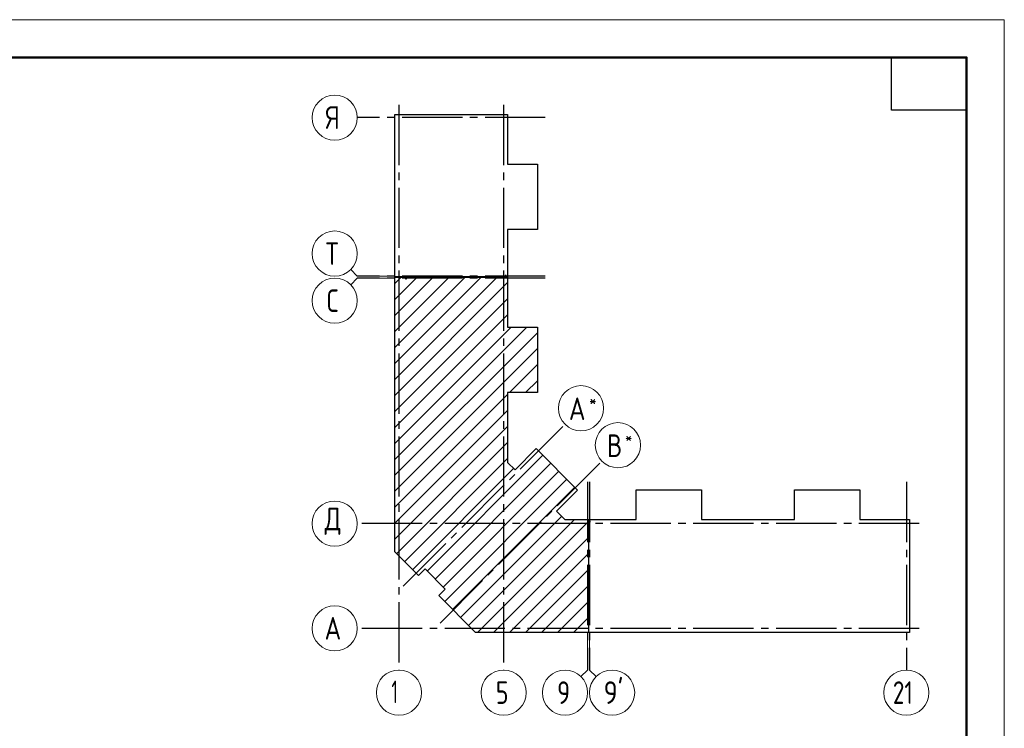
# Model space of a CAD drawing. Header units: millimetres. Extents: x 0 to 34506, y 0 to 42000.
# Tile 17 of 17: x 16626 to 29700, y 32595 to 42000. Entities that reach past the tile are written whole.
import ezdxf

# ---------------------------------------------------------------- set-up
doc = ezdxf.new("R2010")
doc.units = ezdxf.units.MM
doc.linetypes.add('______5', pattern=[1100, 800, -100, 100, -100])
doc.layers.add('Standard', color=7, linetype='Continuous', lineweight=25)
doc.layers.add('Оси', color=40, linetype='______5', lineweight=18)
doc.styles.add('ISOCPEUR', font='txt')

msp = doc.modelspace()

# ---------------------------------------------------------------- linework, layer by layer
at = {"layer": 'Standard', "color": 7, "linetype": 'Continuous', "lineweight": 13, "transparency": 33554687}
for p, q in [((21109, 38596), (21021, 38684)), ((21109, 38571), (21021, 38483)), ((21109, 38596), (21609, 38596)), ((21109, 38571), (21609, 38571)), ((24167, 33369), (24167, 33869)), ((24192, 33369), (24192, 33869)), ((24167, 33369), (24079, 33281)), ((24192, 33369), (24280, 33281))]:
    msp.add_line(p, q, dxfattribs=at)
at = {"layer": 'Standard', "color": 7, "linetype": 'Continuous', "lineweight": 35, "transparency": 33554687}
for p, q in [((21609, 37438), (22752, 38581)), ((21609, 37862), (22328, 38581)), ((21609, 38286), (21904, 38581)), ((21609, 37226), (22964, 38581)), ((21609, 37650), (22540, 38581)), ((21609, 38074), (22116, 38581)), ((21609, 38498), (21692, 38581)), ((21609, 37014), (23105, 38510)), ((21609, 36801), (23105, 38297)), ((21609, 36589), (23105, 38085)), ((21609, 36165), (23362, 37918)), ((21609, 36377), (23150, 37918)), ((21609, 35953), (23502, 37846)), ((21609, 35741), (23502, 37634)), ((23130, 37050), (23502, 37422)), ((23343, 37050), (23502, 37209)), ((21609, 35529), (23105, 37025)), ((21609, 35316), (23105, 36812)), ((21609, 35104), (23105, 36600)), ((21632, 34916), (23105, 36388)), ((22035, 34682), (23572, 36219)), ((21738, 34810), (23105, 36176)), ((22141, 34576), (23678, 36113)), ((21845, 34703), (23185, 36044)), ((22248, 34470), (23784, 36007)), ((22269, 34279), (23890, 35901)), ((22375, 34173), (23996, 35795)), ((22481, 34067), (23822, 35408)), ((22587, 33961), (23991, 35365)), ((22707, 33869), (24177, 35339)), ((22919, 33869), (24177, 35127)), ((23131, 33869), (24177, 34915)), ((23344, 33869), (24177, 34702)), ((23556, 33869), (24177, 34490)), ((23768, 33869), (24177, 34278)), ((23980, 33869), (24177, 34066))]:
    msp.add_line(p, q, dxfattribs=at)
at = {"layer": 'Standard', "color": 7, "linetype": 'Continuous', "lineweight": 13, "transparency": 33554687}
msp.add_lwpolyline([(0, 0), (29700, 0), (29700, 42000), (0, 42000), (0, 0)], close=True, dxfattribs=at)
at = {"layer": 'Standard', "color": 7, "linetype": 'Continuous', "lineweight": 50, "transparency": 33554687}
msp.add_lwpolyline([(2000, 41500), (29200, 41500), (29200, 500), (2000, 500), (2000, 41500)], close=True, dxfattribs=at)
at = {"layer": 'Standard', "color": 7, "linetype": 'Continuous', "lineweight": 25, "transparency": 33554687}
msp.add_lwpolyline([(29200, 41500), (29200, 40800), (28200, 40800), (28200, 41500), (29200, 41500)], close=True, dxfattribs=at)
for points in [[(21609, 38586), (21609, 40743), (23105, 40743), (23105, 40082), (23502, 40082), (23502, 39214), (23105, 39214), (23105, 38586), (23087, 38586), (23087, 38606), (23072, 38606), (23072, 38586), (21609, 38586)], [(21609, 35126), (21609, 38581), (21747, 38581), (21747, 38561), (21762, 38561), (21762, 38581), (23105, 38581), (23105, 37918), (23502, 37918), (23502, 37050), (23105, 37050), (23105, 36124), (23203, 36026), (23484, 36307), (24033, 35758), (23752, 35477), (23864, 35365), (24177, 35365), (24177, 33869), (22679, 33869), (22191, 34357), (22276, 34442), (22008, 34710), (21923, 34625), (21609, 34939), (21609, 35126)], [(24182, 33869), (24182, 35332), (24202, 35332), (24202, 35347), (24182, 35347), (24182, 35365), (24810, 35365), (24810, 35762), (25678, 35762), (25678, 35365), (26296, 35365), (26914, 35365), (26914, 35762), (27782, 35762), (27782, 35365), (28443, 35365), (28443, 33869), (26296, 33869), (24182, 33869)]]:
    msp.add_lwpolyline(points, dxfattribs=at)
at = {"layer": 'Оси', "color": 8, "linetype": '______5', "lineweight": -3, "transparency": 33554687}
for p, q in [((21662, 40870), (21662, 33369)), ((23052, 40870), (23052, 33369)), ((23605, 40700), (21109, 40700)), ((23605, 38596), (21109, 38596)), ((23605, 38571), (21109, 38571)), ((21717, 34481), (23867, 36631)), ((22207, 33991), (24357, 36141)), ((24167, 35865), (24167, 33369)), ((24192, 35865), (24192, 33369)), ((28400, 35865), (28400, 33369)), ((28570, 35312), (21109, 35312)), ((28570, 35312), (21109, 35312)), ((28570, 33922), (21109, 33922))]:
    msp.add_line(p, q, dxfattribs=at)
at = {"layer": 'Оси', "color": 7, "linetype": 'Continuous', "lineweight": 13, "transparency": 33554687}
for centre in [(20809, 40700), (20809, 38896), (20809, 38271), (24079, 36843), (24569, 36353), (20809, 35312), (20809, 35312), (20809, 33922), (21662, 33069), (23052, 33069), (23867, 33069), (24492, 33069), (28400, 33069)]:
    msp.add_circle(centre, 300, dxfattribs=at)

# ---------------------------------------------------------------- texts
at = {"layer": 'Standard', "color": 7, "linetype": 'Continuous', "lineweight": 25, "transparency": 33554687, "insert": (28220, 32919), "char_height": 300, "width": 472.29, "attachment_point": 7, "style": 'ISOCPEUR'}
msp.add_mtext('\\W0.75;21', dxfattribs=at)
at = {"layer": 'Оси', "color": 7, "linetype": 'Continuous', "lineweight": 25, "transparency": 33554687, "attachment_point": 7, "style": 'ISOCPEUR'}
for s, insert, char_height, width in [('\\W0.80;Я', (20689, 40550), 300, 359.84), ('\\W0.80;Т', (20689, 38746), 300, 359.84), ('\\W0.78;С', (20704, 38121), 300, 326.41), ('\\W0.80;*', (24188, 36861), 180, 215.91), ('\\W0.82;А', (23918, 36686), 300, 392.64), ('\\W0.80;В', (24423, 36196), 300, 359.83), ('\\W0.80;*', (24663, 36371), 180, 215.91), ('\\W0.82;Д', (20674, 35162), 300, 392.65), ('\\W0.82;А', (20674, 33772), 300, 392.65), ('\\W0.56;1', (21562, 32929), 300, 233.33), ('\\W0.78;5', (22947, 32919), 300, 326.42), ('\\W0.78;9', (23762, 32919), 300, 326.4), ("\\W0.84;9'", (24380, 32919), 300, 440.65)]:
    msp.add_mtext(s, dxfattribs=dict(at, insert=insert, char_height=char_height, width=width))

doc.saveas('drawing.dxf')
